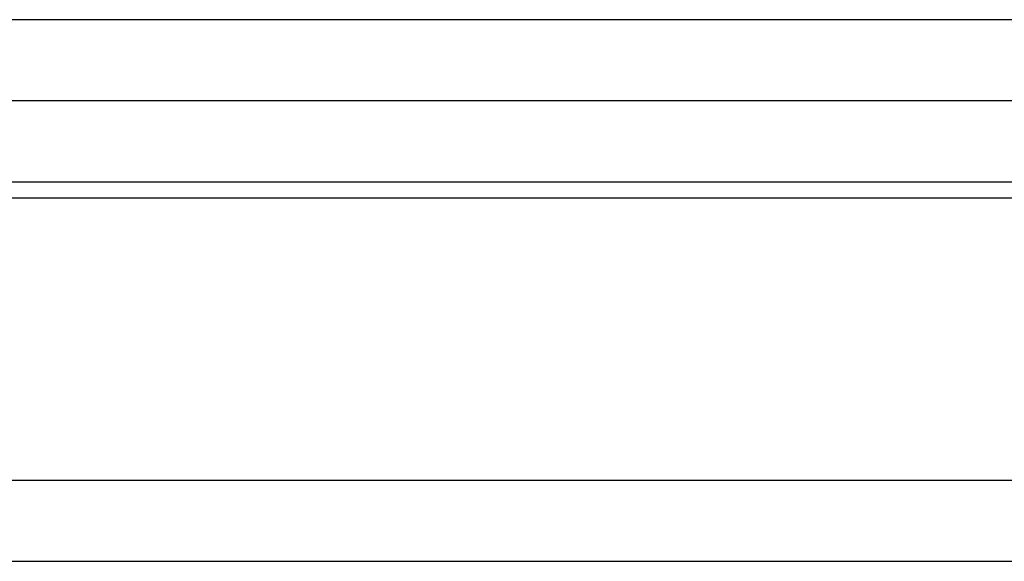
# Model space of a CAD drawing. Header units: millimetres. Extents: x 149 to 539, y -7 to 107.
# Tile 5 of 54: x 419 to 437, y 13 to 23. Entities that reach past the tile are written whole.
import ezdxf

# ---------------------------------------------------------------- set-up
doc = ezdxf.new("R2010")
doc.units = ezdxf.units.MM
doc.header["$LTSCALE"] = 0.1
doc.layers.add('OUT', color=3, linetype='CONTINUOUS')

msp = doc.modelspace()

# ---------------------------------------------------------------- linework, layer by layer
at = {"layer": 'OUT', "color": 0}
for p, q in [((413.461, 23.423), (460.265, 23.423)), ((460.265, 21.923), (413.461, 21.923)), ((489.363, 20.423), (384.363, 20.423)), ((341.577, 20.133), (539.363, 20.133)), ((342.786, 14.923), (539.363, 14.923)), ((299.363, 13.423), (539.363, 13.423))]:
    msp.add_line(p, q, dxfattribs=at)

doc.saveas('drawing.dxf')
